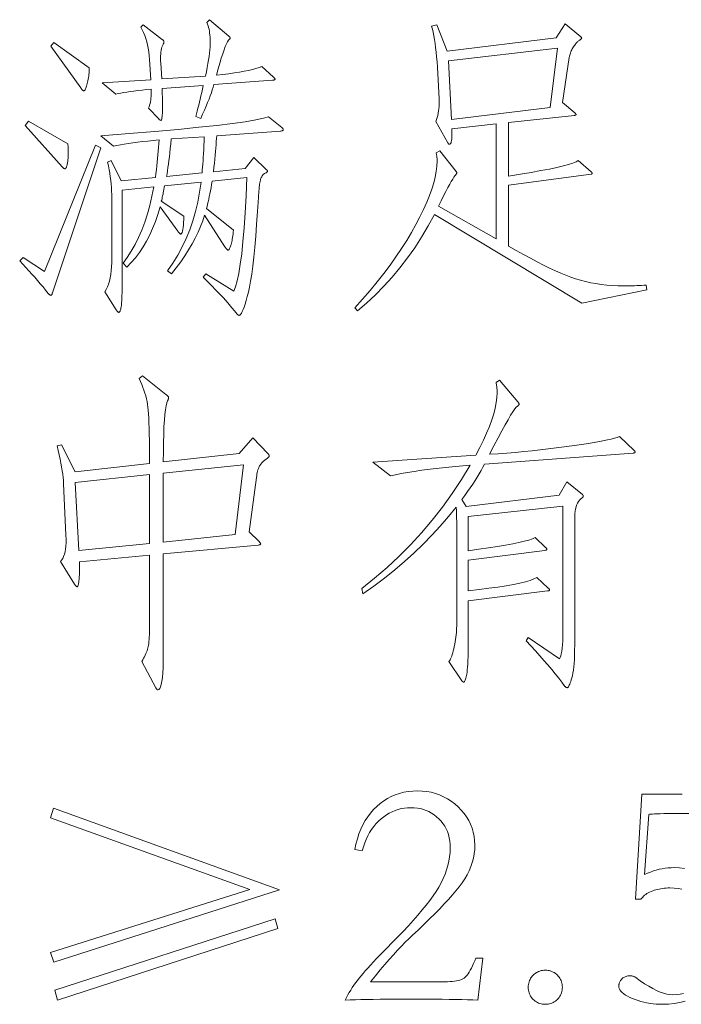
# Model space of a CAD drawing. Extents: x 0 to 1189, y 0 to 841.
# Tile 17 of 132: x 57 to 68, y 64 to 80. Entities that reach past the tile are written whole.
import ezdxf

# ---------------------------------------------------------------- set-up
doc = ezdxf.new("R2010")
doc.units = 0

msp = doc.modelspace()

# ---------------------------------------------------------------- linework, layer by layer
at = {"color": 7, "lineweight": 13}
for points in [[(60.946, 78.922), (60.951, 78.917), (60.955, 78.912), (60.959, 78.908), (60.963, 78.904), (60.965, 78.9), (60.968, 78.896), (60.97, 78.893), (60.971, 78.89), (60.972, 78.888), (60.972, 78.885), (60.972, 78.883), (60.97, 78.881), (60.968, 78.88), (60.965, 78.878), (60.962, 78.876), (60.957, 78.875), (60.951, 78.873), (60.945, 78.872), (60.938, 78.871), (60.93, 78.87), (59.985, 78.801), (59.974, 78.76), (59.961, 78.717), (59.946, 78.67), (59.928, 78.62), (59.908, 78.567), (59.886, 78.511), (59.861, 78.452), (59.835, 78.39), (59.805, 78.325), (59.774, 78.257), (59.695, 78.289), (59.706, 78.331), (59.718, 78.375), (59.73, 78.42), (59.742, 78.467), (59.754, 78.516), (59.766, 78.566), (59.778, 78.618), (59.791, 78.672), (59.803, 78.728), (59.816, 78.785), (59.151, 78.738), (59.153, 78.703), (59.155, 78.671), (59.156, 78.639), (59.158, 78.609), (59.159, 78.58), (59.16, 78.553), (59.16, 78.527), (59.161, 78.503), (59.161, 78.48), (59.161, 78.458), (59.161, 78.414), (59.16, 78.374), (59.159, 78.339), (59.156, 78.309), (59.153, 78.284), (59.15, 78.263), (59.146, 78.246), (59.141, 78.235), (59.136, 78.228), (59.13, 78.225), (59.127, 78.226), (59.123, 78.226), (59.12, 78.227), (59.117, 78.229), (59.114, 78.231), (59.111, 78.233), (59.108, 78.236), (59.104, 78.239), (59.101, 78.243), (59.098, 78.247), (58.934, 78.421), (58.943, 78.444), (58.951, 78.469), (58.958, 78.495), (58.964, 78.523), (58.969, 78.553), (58.972, 78.584), (58.975, 78.617), (58.977, 78.652), (58.977, 78.689), (58.977, 78.727), (58.901, 78.72), (58.829, 78.712), (58.761, 78.704), (58.698, 78.697), (58.639, 78.689), (58.584, 78.681), (58.533, 78.673), (58.487, 78.664), (58.444, 78.656), (58.406, 78.648), (58.185, 78.827), (58.971, 78.88), (58.95, 79.207), (58.945, 79.269), (58.938, 79.328), (58.929, 79.385), (58.917, 79.44), (58.904, 79.492), (58.889, 79.543), (58.872, 79.592), (58.852, 79.638), (58.831, 79.682), (58.808, 79.725), (58.85, 79.762), (59.161, 79.524), (59.165, 79.521), (59.169, 79.518), (59.172, 79.514), (59.175, 79.511), (59.177, 79.508), (59.179, 79.504), (59.181, 79.501), (59.182, 79.497), (59.182, 79.493), (59.183, 79.49), (59.182, 79.486), (59.182, 79.482), (59.181, 79.478), (59.18, 79.474), (59.179, 79.469), (59.177, 79.465), (59.175, 79.46), (59.172, 79.455), (59.17, 79.45), (59.167, 79.445), (59.158, 79.426), (59.15, 79.404), (59.143, 79.38), (59.138, 79.354), (59.134, 79.325), (59.131, 79.294), (59.129, 79.26), (59.128, 79.224), (59.128, 79.185), (59.13, 79.144), (59.146, 78.891), (59.853, 78.938), (59.867, 79.008), (59.88, 79.075), (59.891, 79.139), (59.9, 79.199), (59.908, 79.256), (59.915, 79.309), (59.92, 79.359), (59.924, 79.406), (59.926, 79.45), (59.927, 79.49), (59.926, 79.528), (59.925, 79.564), (59.922, 79.599), (59.918, 79.632), (59.914, 79.663), (59.908, 79.693), (59.901, 79.722), (59.893, 79.749), (59.884, 79.775), (59.874, 79.799), (59.916, 79.846), (60.228, 79.582), (60.232, 79.578), (60.235, 79.574), (60.239, 79.57), (60.241, 79.567), (60.244, 79.564), (60.245, 79.561), (60.247, 79.558), (60.248, 79.555), (60.249, 79.553), (60.249, 79.551), (60.249, 79.548), (60.248, 79.546), (60.247, 79.544), (60.246, 79.542), (60.245, 79.54), (60.243, 79.538), (60.241, 79.536), (60.239, 79.534), (60.236, 79.532), (60.233, 79.529), (60.22, 79.514), (60.205, 79.489), (60.188, 79.455), (60.17, 79.412), (60.15, 79.359), (60.129, 79.297), (60.106, 79.225), (60.081, 79.144), (60.055, 79.054), (60.027, 78.954), (60.13, 78.965), (60.227, 78.976), (60.317, 78.989), (60.4, 79.001), (60.476, 79.015), (60.545, 79.029), (60.608, 79.043), (60.664, 79.059), (60.713, 79.075), (60.756, 79.091)], [(66.959, 75.496), (65.908, 75.28), (63.538, 76.71), (63.437, 76.525), (63.331, 76.346), (63.22, 76.174), (63.104, 76.008), (62.982, 75.85), (62.855, 75.698), (62.724, 75.553), (62.587, 75.415), (62.444, 75.283), (62.297, 75.158), (62.255, 75.206), (62.381, 75.347), (62.5, 75.486), (62.614, 75.624), (62.722, 75.76), (62.823, 75.895), (62.918, 76.028), (63.008, 76.16), (63.091, 76.29), (63.168, 76.419), (63.239, 76.547), (63.304, 76.671), (63.362, 76.79), (63.413, 76.905), (63.457, 77.014), (63.495, 77.118), (63.525, 77.218), (63.549, 77.312), (63.566, 77.402), (63.577, 77.486), (63.58, 77.566), (63.58, 77.581), (63.579, 77.596), (63.579, 77.611), (63.577, 77.626), (63.576, 77.64), (63.574, 77.653), (63.572, 77.666), (63.57, 77.679), (63.567, 77.691), (63.564, 77.703), (63.622, 77.735), (63.886, 77.402), (63.888, 77.4), (63.89, 77.398), (63.892, 77.395), (63.893, 77.393), (63.894, 77.391), (63.895, 77.388), (63.896, 77.386), (63.896, 77.383), (63.897, 77.381), (63.897, 77.378), (63.896, 77.375), (63.896, 77.373), (63.895, 77.37), (63.893, 77.366), (63.891, 77.363), (63.889, 77.36), (63.886, 77.356), (63.883, 77.352), (63.88, 77.348), (63.876, 77.344), (63.864, 77.33), (63.849, 77.309), (63.831, 77.279), (63.809, 77.241), (63.783, 77.195), (63.754, 77.141), (63.721, 77.078), (63.685, 77.008), (63.645, 76.929), (63.601, 76.842), (64.53, 76.314), (64.53, 78.167), (63.817, 78.088), (63.819, 78.041), (63.819, 77.999), (63.819, 77.962), (63.817, 77.929), (63.814, 77.902), (63.809, 77.88), (63.804, 77.862), (63.797, 77.85), (63.789, 77.843), (63.781, 77.84), (63.777, 77.84), (63.774, 77.841), (63.772, 77.842), (63.769, 77.843), (63.766, 77.845), (63.763, 77.848), (63.761, 77.85), (63.759, 77.854), (63.756, 77.857), (63.754, 77.861), (63.559, 78.204), (63.571, 78.237), (63.581, 78.27), (63.59, 78.304), (63.598, 78.34), (63.604, 78.376), (63.608, 78.413), (63.611, 78.452), (63.613, 78.492), (63.613, 78.532), (63.612, 78.574), (63.585, 79.081), (63.58, 79.166), (63.573, 79.247), (63.566, 79.324), (63.557, 79.397), (63.548, 79.465), (63.538, 79.529), (63.528, 79.588), (63.516, 79.643), (63.504, 79.694), (63.49, 79.741), (63.575, 79.762), (63.744, 79.339), (65.496, 79.556), (65.644, 79.778), (65.892, 79.572), (65.895, 79.57), (65.898, 79.567), (65.9, 79.565), (65.902, 79.563), (65.904, 79.561), (65.905, 79.559), (65.907, 79.557), (65.907, 79.555), (65.908, 79.553), (65.908, 79.551), (65.908, 79.548), (65.906, 79.546), (65.904, 79.543), (65.902, 79.54), (65.898, 79.536), (65.894, 79.532), (65.889, 79.528), (65.883, 79.523), (65.876, 79.519), (65.868, 79.514), (65.86, 79.508), (65.852, 79.501), (65.843, 79.493), (65.835, 79.484), (65.826, 79.474), (65.816, 79.463), (65.807, 79.451), (65.797, 79.438), (65.786, 79.423), (65.776, 79.408), (65.766, 79.392), (65.756, 79.376), (65.748, 79.36), (65.74, 79.343), (65.732, 79.326), (65.726, 79.309), (65.72, 79.292), (65.715, 79.275), (65.711, 79.257), (65.707, 79.239), (65.597, 78.511), (65.797, 78.347), (65.801, 78.343), (65.805, 78.339), (65.808, 78.335), (65.811, 78.332), (65.813, 78.329), (65.815, 78.326), (65.816, 78.324), (65.817, 78.322), (65.818, 78.32), (65.818, 78.318), (65.818, 78.316), (65.817, 78.315), (65.816, 78.313), (65.814, 78.312), (65.812, 78.311), (65.809, 78.309), (65.805, 78.308), (65.801, 78.307), (65.797, 78.306), (65.792, 78.305), (64.731, 78.189), (64.731, 77.328), (64.922, 77.358), (65.095, 77.387), (65.251, 77.415), (65.389, 77.441), (65.509, 77.467), (65.613, 77.491), (65.698, 77.514), (65.766, 77.536), (65.817, 77.557), (65.85, 77.576), (66.061, 77.397), (66.064, 77.394), (66.067, 77.391), (66.069, 77.388), (66.071, 77.385), (66.073, 77.382), (66.074, 77.38), (66.076, 77.377), (66.076, 77.375), (66.077, 77.372), (66.077, 77.37), (66.077, 77.368), (66.076, 77.366), (66.076, 77.365), (66.074, 77.364), (66.073, 77.362), (66.071, 77.361), (66.069, 77.361), (66.067, 77.36), (66.064, 77.36), (66.061, 77.36), (64.731, 77.18), (64.731, 76.198), (64.853, 76.129), (64.97, 76.064), (65.083, 76.003), (65.19, 75.946), (65.293, 75.894), (65.391, 75.846), (65.484, 75.803), (65.572, 75.764), (65.655, 75.73), (65.734, 75.699), (65.811, 75.673), (65.89, 75.649), (65.97, 75.628), (66.053, 75.61), (66.138, 75.595), (66.224, 75.582), (66.312, 75.572), (66.403, 75.565), (66.495, 75.561), (66.589, 75.56), (66.621, 75.56), (66.654, 75.56), (66.688, 75.561), (66.722, 75.561), (66.758, 75.562), (66.794, 75.563), (66.831, 75.565), (66.869, 75.566), (66.908, 75.568), (66.948, 75.57)], [(57.979, 79.07), (57.979, 79.043), (57.978, 79.016), (57.976, 78.99), (57.974, 78.964), (57.971, 78.938), (57.967, 78.913), (57.963, 78.888), (57.959, 78.864), (57.953, 78.84), (57.947, 78.817), (57.941, 78.795), (57.935, 78.775), (57.929, 78.758), (57.924, 78.742), (57.918, 78.73), (57.913, 78.719), (57.908, 78.711), (57.903, 78.705), (57.899, 78.702), (57.894, 78.701), (57.89, 78.701), (57.886, 78.702), (57.881, 78.705), (57.876, 78.708), (57.871, 78.712), (57.865, 78.718), (57.86, 78.724), (57.854, 78.731), (57.848, 78.739), (57.842, 78.748), (57.361, 79.419), (57.409, 79.477)], [(65.517, 79.387), (63.765, 79.186), (63.812, 78.241), (65.401, 78.431)], [(57.636, 77.845), (57.637, 77.828), (57.638, 77.81), (57.638, 77.792), (57.639, 77.775), (57.64, 77.758), (57.64, 77.741), (57.641, 77.724), (57.641, 77.707), (57.641, 77.69), (57.641, 77.674), (57.641, 77.658), (57.64, 77.641), (57.64, 77.625), (57.638, 77.61), (57.637, 77.594), (57.635, 77.578), (57.633, 77.563), (57.631, 77.548), (57.628, 77.533), (57.625, 77.518), (57.622, 77.504), (57.619, 77.491), (57.615, 77.48), (57.612, 77.471), (57.609, 77.463), (57.605, 77.456), (57.602, 77.451), (57.598, 77.447), (57.595, 77.445), (57.591, 77.444), (57.587, 77.445), (57.583, 77.445), (57.579, 77.447), (57.575, 77.449), (57.57, 77.452), (57.566, 77.456), (57.561, 77.46), (57.556, 77.464), (57.551, 77.47), (57.546, 77.476), (56.949, 78.141), (57.002, 78.21)], [(61.078, 78.109), (61.083, 78.105), (61.087, 78.101), (61.091, 78.097), (61.095, 78.093), (61.097, 78.09), (61.1, 78.086), (61.102, 78.082), (61.103, 78.079), (61.104, 78.076), (61.104, 78.072), (61.104, 78.069), (61.102, 78.066), (61.1, 78.064), (61.096, 78.061), (61.092, 78.059), (61.087, 78.057), (61.081, 78.055), (61.074, 78.054), (61.066, 78.052), (61.057, 78.051), (60.032, 77.977), (60.029, 77.932), (60.025, 77.883), (60.021, 77.832), (60.016, 77.778), (60.011, 77.721), (60.006, 77.662), (60, 77.6), (59.994, 77.535), (59.987, 77.467), (59.98, 77.397), (60.492, 77.449), (60.629, 77.629), (60.835, 77.428), (60.838, 77.426), (60.841, 77.424), (60.843, 77.422), (60.845, 77.419), (60.847, 77.417), (60.848, 77.415), (60.849, 77.412), (60.85, 77.41), (60.851, 77.407), (60.851, 77.405), (60.85, 77.402), (60.849, 77.399), (60.846, 77.396), (60.843, 77.392), (60.839, 77.389), (60.834, 77.385), (60.827, 77.381), (60.82, 77.377), (60.812, 77.372), (60.803, 77.368), (60.794, 77.362), (60.785, 77.356), (60.777, 77.348), (60.769, 77.339), (60.762, 77.329), (60.756, 77.317), (60.75, 77.305), (60.744, 77.291), (60.739, 77.276), (60.735, 77.259), (60.73, 77.241), (60.727, 77.221), (60.723, 77.199), (60.719, 77.174), (60.716, 77.147), (60.713, 77.118), (60.71, 77.087), (60.708, 77.053), (60.705, 77.018), (60.703, 76.98), (60.689, 76.757), (60.674, 76.55), (60.66, 76.359), (60.644, 76.184), (60.628, 76.023), (60.612, 75.879), (60.595, 75.75), (60.578, 75.637), (60.56, 75.539), (60.542, 75.457), (60.524, 75.386), (60.506, 75.323), (60.49, 75.267), (60.473, 75.218), (60.458, 75.178), (60.443, 75.144), (60.429, 75.118), (60.416, 75.099), (60.403, 75.088), (60.391, 75.084), (60.388, 75.085), (60.385, 75.085), (60.382, 75.086), (60.379, 75.088), (60.376, 75.09), (60.372, 75.092), (60.369, 75.095), (60.366, 75.098), (60.363, 75.102), (60.36, 75.106), (60.32, 75.155), (60.277, 75.207), (60.231, 75.261), (60.182, 75.317), (60.129, 75.375), (60.073, 75.435), (60.013, 75.497), (59.951, 75.562), (59.885, 75.628), (59.816, 75.697), (59.858, 75.755), (60.307, 75.475), (60.336, 75.546), (60.363, 75.641), (60.388, 75.761), (60.412, 75.907), (60.434, 76.077), (60.454, 76.272), (60.472, 76.492), (60.489, 76.737), (60.505, 77.007), (60.518, 77.302), (59.959, 77.244), (59.949, 77.19), (59.94, 77.138), (59.93, 77.089), (59.921, 77.042), (59.912, 76.997), (59.903, 76.954), (59.895, 76.914), (59.886, 76.875), (59.877, 76.839), (59.869, 76.805), (60.302, 76.457), (60.298, 76.424), (60.295, 76.393), (60.291, 76.364), (60.287, 76.337), (60.283, 76.311), (60.279, 76.288), (60.274, 76.266), (60.27, 76.246), (60.265, 76.228), (60.259, 76.212), (60.254, 76.197), (60.249, 76.184), (60.244, 76.172), (60.24, 76.163), (60.235, 76.154), (60.231, 76.147), (60.226, 76.142), (60.222, 76.138), (60.218, 76.136), (60.215, 76.135), (60.211, 76.136), (60.207, 76.137), (60.202, 76.14), (60.198, 76.143), (60.193, 76.148), (60.188, 76.154), (60.182, 76.161), (60.177, 76.169), (60.171, 76.178), (60.164, 76.188), (59.837, 76.7), (59.807, 76.608), (59.772, 76.515), (59.731, 76.422), (59.686, 76.328), (59.635, 76.234), (59.579, 76.139), (59.518, 76.044), (59.452, 75.948), (59.381, 75.852), (59.304, 75.755), (59.241, 75.802), (59.326, 75.926), (59.404, 76.054), (59.475, 76.186), (59.54, 76.322), (59.597, 76.462), (59.647, 76.607), (59.691, 76.756), (59.727, 76.909), (59.757, 77.066), (59.779, 77.228), (59.193, 77.17), (59.188, 77.141), (59.183, 77.112), (59.177, 77.085), (59.172, 77.059), (59.167, 77.034), (59.161, 77.009), (59.156, 76.986), (59.151, 76.964), (59.146, 76.942), (59.14, 76.922), (59.505, 76.684), (59.502, 76.629), (59.499, 76.579), (59.495, 76.536), (59.491, 76.498), (59.486, 76.466), (59.48, 76.44), (59.474, 76.42), (59.467, 76.405), (59.46, 76.397), (59.452, 76.394), (59.448, 76.394), (59.445, 76.396), (59.441, 76.398), (59.437, 76.401), (59.432, 76.406), (59.427, 76.411), (59.422, 76.417), (59.416, 76.424), (59.41, 76.432), (59.404, 76.441), (59.119, 76.832), (59.083, 76.711), (59.044, 76.595), (59, 76.485), (58.953, 76.38), (58.901, 76.28), (58.846, 76.186), (58.787, 76.096), (58.724, 76.013), (58.657, 75.934), (58.586, 75.86), (58.523, 75.924), (58.592, 76.018), (58.657, 76.118), (58.718, 76.225), (58.774, 76.339), (58.826, 76.458), (58.874, 76.585), (58.917, 76.717), (58.955, 76.856), (58.989, 77.002), (59.019, 77.154), (58.512, 77.101), (58.512, 76.014), (58.512, 75.878), (58.511, 75.755), (58.51, 75.645), (58.509, 75.547), (58.507, 75.461), (58.505, 75.388), (58.503, 75.327), (58.5, 75.279), (58.497, 75.243), (58.494, 75.219), (58.49, 75.203), (58.486, 75.188), (58.483, 75.175), (58.479, 75.163), (58.475, 75.154), (58.471, 75.146), (58.468, 75.14), (58.464, 75.135), (58.46, 75.133), (58.457, 75.132), (58.453, 75.132), (58.449, 75.134), (58.445, 75.136), (58.441, 75.139), (58.436, 75.143), (58.432, 75.147), (58.427, 75.153), (58.422, 75.159), (58.417, 75.166), (58.412, 75.174), (58.232, 75.465), (58.253, 75.501), (58.272, 75.542), (58.289, 75.587), (58.303, 75.635), (58.315, 75.688), (58.325, 75.744), (58.333, 75.804), (58.339, 75.868), (58.342, 75.936), (58.343, 76.008), (58.343, 76.974), (58.342, 77.03), (58.34, 77.085), (58.337, 77.141), (58.332, 77.198), (58.326, 77.255), (58.318, 77.313), (58.31, 77.372), (58.299, 77.43), (58.288, 77.49), (58.275, 77.55), (58.333, 77.576), (58.496, 77.249), (59.045, 77.307), (59.053, 77.368), (59.061, 77.429), (59.068, 77.49), (59.075, 77.55), (59.081, 77.61), (59.086, 77.671), (59.091, 77.73), (59.096, 77.79), (59.1, 77.85), (59.103, 77.909), (59.01, 77.9), (58.922, 77.891), (58.838, 77.882), (58.758, 77.872), (58.682, 77.863), (58.611, 77.852), (58.544, 77.842), (58.482, 77.831), (58.423, 77.82), (58.37, 77.808), (58.164, 77.977), (58.621, 78.013), (59.037, 78.047), (59.411, 78.08), (59.744, 78.113), (60.035, 78.144), (60.285, 78.174), (60.492, 78.203), (60.659, 78.231), (60.783, 78.258), (60.867, 78.284)], [(59.832, 77.962), (59.299, 77.925), (59.291, 77.847), (59.284, 77.774), (59.276, 77.704), (59.269, 77.638), (59.262, 77.576), (59.254, 77.518), (59.247, 77.463), (59.24, 77.413), (59.232, 77.366), (59.225, 77.323), (59.795, 77.381), (59.799, 77.424), (59.803, 77.47), (59.807, 77.52), (59.811, 77.573), (59.815, 77.629), (59.818, 77.689), (59.822, 77.752), (59.825, 77.818), (59.829, 77.888)], [(58.164, 77.782), (57.388, 75.449), (57.385, 75.441), (57.383, 75.434), (57.381, 75.427), (57.378, 75.422), (57.376, 75.417), (57.373, 75.413), (57.37, 75.41), (57.367, 75.408), (57.364, 75.407), (57.361, 75.406), (57.358, 75.407), (57.354, 75.408), (57.351, 75.409), (57.347, 75.412), (57.343, 75.414), (57.338, 75.418), (57.334, 75.422), (57.329, 75.427), (57.324, 75.432), (57.319, 75.438), (57.277, 75.49), (57.235, 75.542), (57.191, 75.594), (57.147, 75.646), (57.101, 75.698), (57.055, 75.75), (57.007, 75.803), (56.959, 75.855), (56.91, 75.908), (56.86, 75.961), (56.913, 76.014), (57.261, 75.792), (58.079, 77.824)], [(60.856, 72.857), (60.86, 72.853), (60.864, 72.848), (60.867, 72.845), (60.869, 72.841), (60.872, 72.837), (60.874, 72.833), (60.875, 72.83), (60.876, 72.826), (60.877, 72.823), (60.877, 72.82), (60.877, 72.816), (60.875, 72.812), (60.872, 72.808), (60.868, 72.803), (60.863, 72.798), (60.857, 72.792), (60.85, 72.786), (60.842, 72.779), (60.832, 72.772), (60.822, 72.764), (60.811, 72.756), (60.8, 72.748), (60.79, 72.739), (60.78, 72.731), (60.771, 72.721), (60.762, 72.712), (60.753, 72.702), (60.745, 72.693), (60.737, 72.682), (60.729, 72.672), (60.722, 72.66), (60.715, 72.647), (60.709, 72.632), (60.702, 72.615), (60.696, 72.595), (60.691, 72.574), (60.685, 72.551), (60.68, 72.527), (60.676, 72.5), (60.671, 72.471), (60.555, 71.6), (60.713, 71.442), (60.718, 71.437), (60.723, 71.432), (60.727, 71.427), (60.73, 71.423), (60.733, 71.419), (60.736, 71.415), (60.737, 71.411), (60.739, 71.408), (60.74, 71.405), (60.74, 71.402), (60.739, 71.4), (60.738, 71.397), (60.736, 71.395), (60.733, 71.393), (60.729, 71.391), (60.725, 71.389), (60.719, 71.388), (60.713, 71.386), (60.706, 71.385), (60.698, 71.384), (59.172, 71.241), (59.172, 69.61), (59.171, 69.504), (59.168, 69.409), (59.164, 69.325), (59.158, 69.252), (59.15, 69.19), (59.14, 69.14), (59.128, 69.101), (59.115, 69.073), (59.099, 69.056), (59.082, 69.051), (59.08, 69.051), (59.078, 69.052), (59.075, 69.054), (59.072, 69.056), (59.069, 69.06), (59.066, 69.064), (59.062, 69.069), (59.059, 69.074), (59.055, 69.08), (59.051, 69.087), (58.824, 69.51), (58.84, 69.536), (58.855, 69.562), (58.869, 69.587), (58.881, 69.612), (58.892, 69.636), (58.902, 69.66), (58.911, 69.683), (58.918, 69.706), (58.924, 69.728), (58.929, 69.75), (58.933, 69.773), (58.937, 69.8), (58.94, 69.831), (58.943, 69.865), (58.945, 69.902), (58.947, 69.944), (58.948, 69.988), (58.949, 70.036), (58.95, 70.088), (58.95, 70.143), (58.95, 71.22), (57.821, 71.115), (57.821, 71.081), (57.822, 71.049), (57.822, 71.018), (57.822, 70.988), (57.822, 70.959), (57.821, 70.931), (57.82, 70.904), (57.819, 70.878), (57.817, 70.853), (57.815, 70.83), (57.813, 70.807), (57.811, 70.788), (57.808, 70.77), (57.806, 70.755), (57.803, 70.742), (57.8, 70.732), (57.797, 70.724), (57.793, 70.718), (57.79, 70.715), (57.786, 70.713), (57.782, 70.714), (57.778, 70.715), (57.774, 70.717), (57.77, 70.72), (57.766, 70.724), (57.761, 70.729), (57.756, 70.734), (57.752, 70.74), (57.747, 70.748), (57.741, 70.756), (57.514, 71.12), (57.534, 71.142), (57.552, 71.169), (57.567, 71.2), (57.579, 71.236), (57.59, 71.276), (57.597, 71.32), (57.603, 71.369), (57.606, 71.422), (57.606, 71.48), (57.604, 71.542), (57.567, 72.376), (57.564, 72.423), (57.56, 72.473), (57.553, 72.526), (57.545, 72.582), (57.535, 72.642), (57.524, 72.704), (57.511, 72.769), (57.496, 72.837), (57.48, 72.909), (57.462, 72.983), (57.535, 72.999), (57.752, 72.566), (58.95, 72.698), (58.95, 72.831), (58.949, 72.954), (58.948, 73.068), (58.946, 73.173), (58.944, 73.268), (58.941, 73.355), (58.937, 73.431), (58.933, 73.499), (58.929, 73.557), (58.924, 73.606), (58.918, 73.651), (58.91, 73.696), (58.9, 73.741), (58.888, 73.786), (58.875, 73.832), (58.86, 73.878), (58.843, 73.924), (58.824, 73.971), (58.804, 74.018), (58.781, 74.066), (58.839, 74.108), (59.214, 73.812), (59.222, 73.806), (59.229, 73.8), (59.236, 73.794), (59.241, 73.789), (59.246, 73.783), (59.25, 73.778), (59.253, 73.773), (59.255, 73.768), (59.256, 73.764), (59.256, 73.759), (59.256, 73.755), (59.256, 73.751), (59.255, 73.746), (59.254, 73.741), (59.252, 73.736), (59.251, 73.73), (59.249, 73.725), (59.246, 73.719), (59.244, 73.713), (59.241, 73.707), (59.228, 73.674), (59.216, 73.627), (59.206, 73.565), (59.197, 73.489), (59.189, 73.398), (59.183, 73.292), (59.178, 73.172), (59.175, 73.038), (59.173, 72.888), (59.172, 72.725), (60.391, 72.857), (60.613, 73.11)], [(66.753, 72.91), (66.756, 72.906), (66.758, 72.903), (66.761, 72.9), (66.763, 72.897), (66.765, 72.894), (66.766, 72.891), (66.767, 72.889), (66.768, 72.886), (66.768, 72.883), (66.768, 72.88), (66.768, 72.878), (66.767, 72.876), (66.766, 72.874), (66.763, 72.872), (66.761, 72.871), (66.757, 72.869), (66.753, 72.868), (66.748, 72.868), (66.743, 72.867), (66.737, 72.867), (64.345, 72.688), (64.319, 72.638), (64.29, 72.587), (64.259, 72.534), (64.226, 72.48), (64.191, 72.424), (64.153, 72.366), (64.114, 72.306), (64.072, 72.245), (64.028, 72.182), (63.981, 72.118), (64.05, 72.007), (65.544, 72.186), (65.67, 72.403), (65.919, 72.197), (65.922, 72.195), (65.924, 72.193), (65.927, 72.19), (65.929, 72.188), (65.93, 72.186), (65.932, 72.183), (65.933, 72.181), (65.934, 72.178), (65.934, 72.176), (65.934, 72.173), (65.934, 72.17), (65.934, 72.168), (65.933, 72.165), (65.932, 72.163), (65.93, 72.161), (65.929, 72.158), (65.927, 72.156), (65.924, 72.154), (65.922, 72.151), (65.919, 72.149), (65.895, 72.13), (65.875, 72.109), (65.857, 72.085), (65.841, 72.058), (65.827, 72.029), (65.817, 71.998), (65.808, 71.964), (65.802, 71.928), (65.798, 71.889), (65.797, 71.848), (65.797, 69.864), (65.797, 69.775), (65.795, 69.692), (65.793, 69.615), (65.79, 69.544), (65.785, 69.479), (65.78, 69.421), (65.774, 69.368), (65.767, 69.321), (65.759, 69.281), (65.75, 69.246), (65.74, 69.216), (65.732, 69.189), (65.723, 69.165), (65.715, 69.144), (65.708, 69.127), (65.701, 69.113), (65.695, 69.102), (65.689, 69.094), (65.683, 69.089), (65.678, 69.087), (65.674, 69.088), (65.669, 69.088), (65.665, 69.089), (65.661, 69.091), (65.657, 69.093), (65.653, 69.095), (65.649, 69.098), (65.645, 69.101), (65.642, 69.105), (65.639, 69.109), (65.59, 69.174), (65.538, 69.241), (65.483, 69.31), (65.425, 69.381), (65.364, 69.453), (65.3, 69.527), (65.234, 69.603), (65.164, 69.681), (65.091, 69.761), (65.016, 69.842), (65.048, 69.895), (65.549, 69.552), (65.56, 69.572), (65.57, 69.598), (65.579, 69.632), (65.586, 69.674), (65.593, 69.722), (65.598, 69.778), (65.602, 69.841), (65.605, 69.912), (65.607, 69.99), (65.607, 70.075), (65.607, 72.012), (64.081, 71.843), (64.081, 71.294), (64.253, 71.317), (64.41, 71.34), (64.553, 71.362), (64.682, 71.384), (64.797, 71.405), (64.897, 71.426), (64.984, 71.446), (65.056, 71.466), (65.114, 71.486), (65.158, 71.505), (65.327, 71.347), (65.331, 71.343), (65.335, 71.339), (65.338, 71.335), (65.341, 71.332), (65.343, 71.328), (65.345, 71.325), (65.347, 71.323), (65.348, 71.32), (65.348, 71.317), (65.348, 71.315), (65.348, 71.313), (65.347, 71.311), (65.346, 71.309), (65.343, 71.308), (65.34, 71.306), (65.337, 71.304), (65.333, 71.303), (65.328, 71.302), (65.323, 71.301), (65.317, 71.299), (64.081, 71.141), (64.081, 70.65), (64.255, 70.669), (64.414, 70.689), (64.56, 70.709), (64.691, 70.729), (64.809, 70.75), (64.912, 70.772), (65.001, 70.793), (65.076, 70.816), (65.138, 70.838), (65.185, 70.861), (65.37, 70.692), (65.374, 70.689), (65.377, 70.686), (65.38, 70.683), (65.383, 70.68), (65.385, 70.677), (65.387, 70.674), (65.389, 70.671), (65.39, 70.669), (65.39, 70.666), (65.391, 70.663), (65.39, 70.661), (65.389, 70.658), (65.388, 70.656), (65.386, 70.654), (65.383, 70.652), (65.379, 70.65), (65.375, 70.649), (65.37, 70.647), (65.365, 70.646), (65.359, 70.645), (64.081, 70.486), (64.081, 69.927), (64.081, 69.832), (64.08, 69.745), (64.079, 69.665), (64.078, 69.592), (64.076, 69.526), (64.073, 69.468), (64.07, 69.417), (64.066, 69.373), (64.062, 69.336), (64.058, 69.307), (64.053, 69.282), (64.048, 69.26), (64.043, 69.241), (64.038, 69.224), (64.033, 69.21), (64.028, 69.198), (64.023, 69.189), (64.018, 69.182), (64.013, 69.179), (64.008, 69.177), (64.005, 69.177), (64.003, 69.178), (64.001, 69.179), (63.998, 69.181), (63.996, 69.183), (63.993, 69.185), (63.99, 69.188), (63.987, 69.191), (63.984, 69.194), (63.981, 69.198), (63.77, 69.51), (63.779, 69.522), (63.789, 69.536), (63.798, 69.554), (63.807, 69.574), (63.816, 69.596), (63.824, 69.622), (63.833, 69.65), (63.841, 69.68), (63.849, 69.714), (63.857, 69.75), (63.865, 69.787), (63.871, 69.825), (63.877, 69.862), (63.882, 69.9), (63.887, 69.937), (63.89, 69.974), (63.893, 70.011), (63.895, 70.048), (63.896, 70.085), (63.897, 70.122), (63.897, 71.6), (63.897, 71.661), (63.896, 71.717), (63.896, 71.769), (63.895, 71.816), (63.894, 71.858), (63.893, 71.895), (63.892, 71.927), (63.89, 71.955), (63.888, 71.978), (63.886, 71.996), (63.762, 71.842), (63.632, 71.69), (63.496, 71.542), (63.355, 71.397), (63.208, 71.256), (63.055, 71.118), (62.897, 70.983), (62.732, 70.851), (62.562, 70.722), (62.387, 70.597), (62.366, 70.687), (62.573, 70.851), (62.774, 71.023), (62.966, 71.203), (63.152, 71.39), (63.331, 71.584), (63.502, 71.787), (63.665, 71.997), (63.822, 72.214), (63.971, 72.439), (64.113, 72.672), (63.936, 72.656), (63.77, 72.64), (63.614, 72.623), (63.47, 72.606), (63.336, 72.589), (63.213, 72.571), (63.101, 72.553), (63, 72.535), (62.91, 72.517), (62.83, 72.498), (62.545, 72.719), (64.203, 72.83), (64.268, 72.954), (64.326, 73.073), (64.378, 73.187), (64.422, 73.296), (64.46, 73.399), (64.491, 73.497), (64.515, 73.59), (64.532, 73.678), (64.543, 73.761), (64.546, 73.839), (64.546, 73.856), (64.545, 73.874), (64.545, 73.891), (64.543, 73.908), (64.542, 73.924), (64.54, 73.941), (64.538, 73.956), (64.536, 73.972), (64.533, 73.987), (64.53, 74.002), (64.583, 74.039), (64.879, 73.691), (64.883, 73.687), (64.886, 73.683), (64.889, 73.679), (64.892, 73.675), (64.894, 73.671), (64.896, 73.667), (64.898, 73.664), (64.899, 73.66), (64.899, 73.657), (64.9, 73.654), (64.899, 73.651), (64.899, 73.648), (64.897, 73.644), (64.895, 73.641), (64.893, 73.638), (64.89, 73.635), (64.887, 73.632), (64.883, 73.629), (64.878, 73.625), (64.873, 73.622), (64.855, 73.606), (64.83, 73.576), (64.8, 73.532), (64.764, 73.475), (64.722, 73.404), (64.674, 73.32), (64.62, 73.222), (64.561, 73.11), (64.496, 72.985), (64.425, 72.846), (64.565, 72.856), (64.704, 72.867), (64.841, 72.878), (64.976, 72.89), (65.11, 72.904), (65.241, 72.917), (65.371, 72.932), (65.499, 72.948), (65.625, 72.964), (65.75, 72.981), (65.868, 72.998), (65.978, 73.015), (66.078, 73.031), (66.169, 73.047), (66.25, 73.062), (66.322, 73.077), (66.384, 73.091), (66.437, 73.105), (66.481, 73.118), (66.515, 73.131)], [(60.465, 72.677), (59.172, 72.54), (59.172, 71.431), (60.328, 71.553)], [(58.95, 71.41), (58.95, 72.519), (57.752, 72.392), (57.81, 71.299)], [(64.235, 64.057), (64.155, 64.06), (64.07, 64.062), (63.978, 64.065), (63.88, 64.067), (63.775, 64.068), (63.664, 64.07), (63.547, 64.071), (63.424, 64.072), (63.294, 64.072), (63.158, 64.072), (63.024, 64.072), (62.897, 64.072), (62.777, 64.071), (62.662, 64.07), (62.553, 64.068), (62.451, 64.067), (62.354, 64.065), (62.264, 64.062), (62.18, 64.06), (62.102, 64.057), (62.122, 64.098), (62.144, 64.138), (62.167, 64.178), (62.19, 64.218), (62.215, 64.257), (62.241, 64.296), (62.268, 64.334), (62.296, 64.372), (62.325, 64.41), (62.355, 64.447), (62.388, 64.486), (62.424, 64.527), (62.464, 64.572), (62.507, 64.62), (62.554, 64.67), (62.605, 64.724), (62.66, 64.781), (62.718, 64.841), (62.78, 64.904), (62.846, 64.97), (62.942, 65.067), (63.032, 65.16), (63.117, 65.251), (63.197, 65.339), (63.271, 65.424), (63.34, 65.507), (63.404, 65.586), (63.463, 65.662), (63.516, 65.736), (63.564, 65.807), (63.607, 65.876), (63.646, 65.945), (63.68, 66.015), (63.709, 66.084), (63.734, 66.154), (63.755, 66.224), (63.771, 66.295), (63.782, 66.365), (63.789, 66.435), (63.791, 66.506), (63.789, 66.563), (63.784, 66.618), (63.775, 66.67), (63.762, 66.721), (63.746, 66.769), (63.726, 66.815), (63.702, 66.858), (63.675, 66.9), (63.644, 66.939), (63.609, 66.976), (63.572, 67.01), (63.533, 67.04), (63.492, 67.067), (63.449, 67.091), (63.405, 67.11), (63.359, 67.127), (63.311, 67.139), (63.262, 67.148), (63.211, 67.154), (63.158, 67.155), (63.105, 67.154), (63.054, 67.148), (63.004, 67.139), (62.954, 67.126), (62.906, 67.11), (62.858, 67.09), (62.811, 67.066), (62.766, 67.039), (62.721, 67.008), (62.677, 66.973), (62.635, 66.935), (62.596, 66.894), (62.559, 66.85), (62.525, 66.803), (62.494, 66.753), (62.465, 66.701), (62.439, 66.645), (62.415, 66.586), (62.395, 66.524), (62.376, 66.459), (62.255, 66.48), (62.274, 66.567), (62.296, 66.651), (62.322, 66.731), (62.352, 66.807), (62.386, 66.878), (62.423, 66.946), (62.464, 67.01), (62.508, 67.069), (62.557, 67.125), (62.609, 67.176), (62.664, 67.224), (62.721, 67.266), (62.781, 67.303), (62.843, 67.335), (62.907, 67.363), (62.973, 67.385), (63.042, 67.402), (63.114, 67.415), (63.187, 67.422), (63.263, 67.425), (63.339, 67.422), (63.413, 67.414), (63.484, 67.402), (63.553, 67.384), (63.62, 67.361), (63.684, 67.332), (63.746, 67.299), (63.805, 67.261), (63.863, 67.217), (63.918, 67.169), (63.969, 67.116), (64.015, 67.062), (64.055, 67.006), (64.09, 66.947), (64.12, 66.887), (64.144, 66.824), (64.163, 66.76), (64.176, 66.693), (64.184, 66.624), (64.187, 66.554), (64.185, 66.482), (64.177, 66.412), (64.164, 66.342), (64.147, 66.274), (64.124, 66.206), (64.097, 66.139), (64.064, 66.073), (64.027, 66.008), (63.984, 65.944), (63.936, 65.88), (63.884, 65.816), (63.826, 65.749), (63.763, 65.678), (63.695, 65.604), (63.622, 65.527), (63.543, 65.447), (63.46, 65.364), (63.371, 65.278), (63.278, 65.189), (63.179, 65.097), (63.124, 65.044), (63.066, 64.987), (63.005, 64.925), (62.942, 64.858), (62.877, 64.786), (62.808, 64.709), (62.737, 64.628), (62.663, 64.541), (62.587, 64.449), (62.508, 64.352), (63.749, 64.352), (63.788, 64.353), (63.824, 64.355), (63.859, 64.359), (63.89, 64.364), (63.92, 64.37), (63.947, 64.378), (63.972, 64.387), (63.994, 64.398), (64.014, 64.41), (64.031, 64.423), (64.048, 64.439), (64.064, 64.459), (64.081, 64.481), (64.098, 64.507), (64.115, 64.536), (64.132, 64.569), (64.15, 64.605), (64.167, 64.644), (64.185, 64.686), (64.203, 64.732), (64.314, 64.732)], [(61.041, 65.83), (57.409, 64.669), (57.356, 64.822), (60.566, 65.836), (57.356, 66.992), (57.403, 67.145)], [(61.014, 65.207), (57.467, 64.057), (57.425, 64.215), (60.972, 65.366)], [(65.322, 63.988), (65.299, 63.989), (65.277, 63.991), (65.256, 63.995), (65.235, 64.001), (65.215, 64.008), (65.196, 64.016), (65.178, 64.027), (65.16, 64.039), (65.143, 64.052), (65.127, 64.067), (65.112, 64.083), (65.098, 64.1), (65.086, 64.118), (65.076, 64.136), (65.067, 64.156), (65.06, 64.175), (65.055, 64.196), (65.051, 64.217), (65.048, 64.24), (65.048, 64.262), (65.048, 64.285), (65.051, 64.307), (65.055, 64.329), (65.06, 64.349), (65.067, 64.369), (65.076, 64.389), (65.086, 64.407), (65.098, 64.425), (65.112, 64.442), (65.127, 64.458), (65.143, 64.473), (65.16, 64.486), (65.178, 64.498), (65.196, 64.508), (65.215, 64.517), (65.235, 64.524), (65.256, 64.53), (65.277, 64.534), (65.299, 64.536), (65.322, 64.537), (65.345, 64.536), (65.367, 64.534), (65.388, 64.53), (65.409, 64.524), (65.429, 64.517), (65.448, 64.508), (65.467, 64.498), (65.484, 64.486), (65.501, 64.473), (65.517, 64.458), (65.532, 64.442), (65.546, 64.425), (65.558, 64.407), (65.568, 64.389), (65.577, 64.369), (65.584, 64.349), (65.589, 64.329), (65.593, 64.307), (65.596, 64.285), (65.597, 64.262), (65.596, 64.24), (65.593, 64.217), (65.589, 64.196), (65.584, 64.175), (65.577, 64.156), (65.568, 64.136), (65.558, 64.118), (65.546, 64.1), (65.532, 64.083), (65.517, 64.067), (65.501, 64.052), (65.484, 64.039), (65.467, 64.027), (65.448, 64.016), (65.429, 64.008), (65.409, 64.001), (65.388, 63.995), (65.367, 63.991), (65.345, 63.989)]]:
    msp.add_lwpolyline(points, close=True, dxfattribs=at)
for points in [[(67.521, 65.84), (67.459, 65.852), (67.395, 65.86), (67.328, 65.862), (67.299, 65.862), (67.27, 65.86), (67.241, 65.858), (67.213, 65.854), (67.185, 65.85), (67.157, 65.845), (67.13, 65.839), (67.103, 65.832), (67.077, 65.824), (67.051, 65.814), (67.026, 65.805), (67.002, 65.794), (66.98, 65.783), (66.959, 65.771), (66.939, 65.758), (66.921, 65.744), (66.905, 65.73), (66.89, 65.715), (66.876, 65.699), (66.863, 65.683), (66.774, 65.683), (66.874, 67.372), (67.449, 67.372), (67.526, 67.372)], [(68.183, 67.06), (67.444, 67.06), (67.366, 67.06), (67.294, 67.06), (67.23, 67.059), (67.174, 67.058), (67.125, 67.056), (67.083, 67.055), (67.049, 67.053), (67.022, 67.05), (67.002, 67.048), (66.99, 67.045), (66.922, 66.078), (66.968, 66.1), (67.015, 66.118), (67.062, 66.135), (67.109, 66.149), (67.156, 66.162), (67.204, 66.172), (67.252, 66.179), (67.3, 66.185), (67.348, 66.188), (67.397, 66.189), (67.482, 66.186), (67.565, 66.177)], [(67.576, 64.037), (67.488, 64.015), (67.398, 64), (67.306, 63.991), (67.212, 63.988), (67.16, 63.989), (67.108, 63.992), (67.057, 63.996), (67.008, 64.003), (66.959, 64.011), (66.91, 64.021), (66.863, 64.033), (66.817, 64.047), (66.771, 64.063), (66.726, 64.08), (66.684, 64.099), (66.646, 64.118), (66.613, 64.137), (66.584, 64.157), (66.56, 64.177), (66.54, 64.198), (66.524, 64.219), (66.513, 64.24), (66.507, 64.262), (66.505, 64.284), (66.505, 64.294), (66.506, 64.305), (66.509, 64.315), (66.512, 64.326), (66.516, 64.337), (66.522, 64.348), (66.528, 64.359), (66.535, 64.37), (66.543, 64.381), (66.552, 64.392), (66.562, 64.402), (66.573, 64.412), (66.584, 64.42), (66.596, 64.427), (66.609, 64.433), (66.622, 64.438), (66.637, 64.442), (66.652, 64.445), (66.667, 64.447), (66.684, 64.447), (66.695, 64.447), (66.706, 64.446), (66.717, 64.445), (66.727, 64.443), (66.737, 64.441), (66.746, 64.438), (66.755, 64.434), (66.763, 64.43), (66.771, 64.426), (66.779, 64.421), (66.852, 64.368), (66.921, 64.32), (66.988, 64.278), (67.052, 64.242), (67.113, 64.211), (67.171, 64.186), (67.227, 64.166), (67.279, 64.152), (67.329, 64.144), (67.376, 64.141), (67.434, 64.144), (67.491, 64.151), (67.547, 64.164)]]:
    msp.add_lwpolyline(points, dxfattribs=at)

doc.saveas('drawing.dxf')
